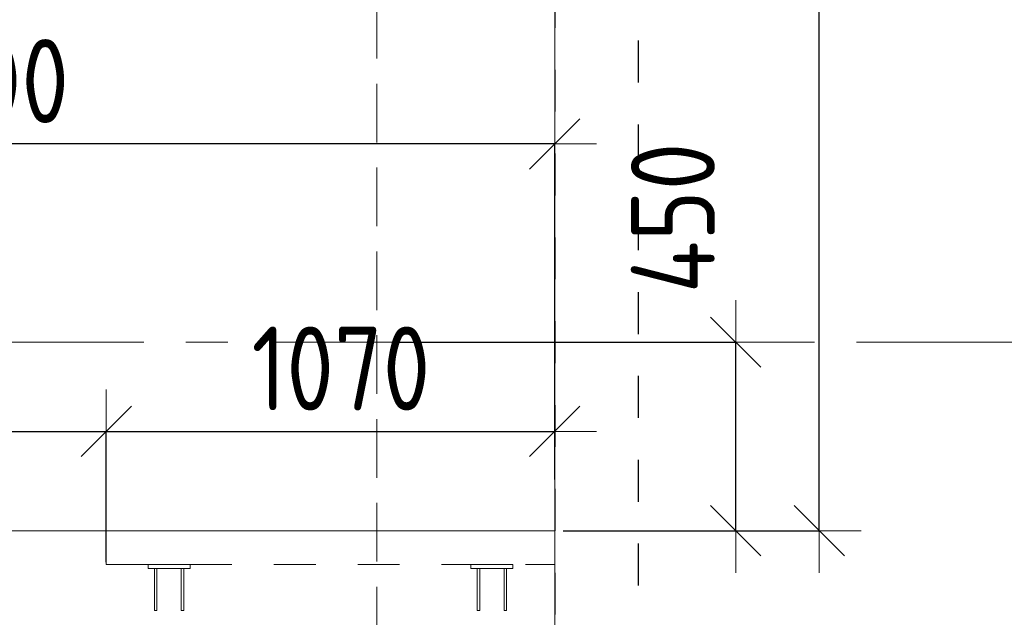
# Model space of a CAD drawing. Header units: metres. Extents: x -38 to 97, y -15 to 21.
# Tile 65 of 139: x 44.37 to 46.72, y 12.14 to 13.57. Entities that reach past the tile are written whole.
import ezdxf

# ---------------------------------------------------------------- set-up
doc = ezdxf.new("R2010")
doc.units = ezdxf.units.M
doc.header["$PDMODE"] = 65
for name, pattern in [('______11', [0.5, 0.4, -0.05, 0, -0.05]), ('______2', [0.054, 0.04, -0.014]), ('______3', [0.1, 0.08, -0.02]), ('______5', [1.1, 0.8, -0.1, 0.1, -0.1]), ('______9', [0.02, 0, -0.02])]:
    doc.linetypes.add(name, pattern=pattern)
for name, color, linetype, lineweight in [('XR$2$Осевая линия (1)', 7, '______5', 13), ('XR$3$Балка (1)', 7, '______3', 13), ('XR$3$Перекрытие (1)', 7, 'Continuous', 35), ('XR$4$Перекрытие_ Сборный элемент', 7, 'Continuous', 35), ('XR$4$Размерная линия (1)', 7, 'Continuous', 13), ('XR$5$Перекрытие_ Сборный элемент', 7, 'Continuous', 35), ('XR$5$Размерная линия (1)', 7, 'Continuous', 13)]:
    doc.layers.add(name, color=color, linetype=linetype, lineweight=lineweight)
doc.layers.add('XR$7$Стена_ бетон несущ.', color=7, linetype='Continuous', lineweight=70, true_color=0xb4b496)
doc.styles.add('ISOCPEUR', font='txt')
doc.dimstyles.new('DIMSTYLE_3', dxfattribs={"dimtxt": 0.2, "dimasz": 0.2, "dimexe": 0, "dimexo": 0, "dimgap": 0.1, "dimtad": 2, "dimdec": 0, "dimlfac": 1000, "dimrnd": 5, "dimzin": 12, "dimdsep": 46, "dimtxsty": 'ISOCPEUR', "dimblk1": 'ALL_ML_STRICH', "dimblk2": 'ALL_ML_STRICH', "dimsah": 1, "dimcen": 0, "dimclrd": 7, "dimclre": 256, "dimclrt": 7, "dimadec": 0, "dimazin": 0, "dimtfac": 1, "dimtdec": 0, "dimtix": 1, "dimtmove": 2, "dimatfit": 3, "dimfxl": 0, "dimtzin": 0, "dimlwd": 0, "dimlwe": -3, "dimarcsym": 0})
doc.dimstyles.new('DIMSTYLE_6', dxfattribs={"dimtxt": 0.2, "dimasz": 0.2, "dimexe": 0, "dimexo": 0, "dimgap": 0.1, "dimtad": 2, "dimdec": 0, "dimlfac": 1000, "dimrnd": 5, "dimzin": 12, "dimdsep": 46, "dimtxsty": 'ISOCPEUR', "dimblk1": 'ALL_ML_STRICH', "dimblk2": 'ALL_ML_STRICH', "dimsah": 1, "dimcen": 0, "dimclrd": 7, "dimclre": 256, "dimclrt": 7, "dimadec": 0, "dimazin": 0, "dimtfac": 1, "dimtdec": 0, "dimtix": 1, "dimtmove": 2, "dimatfit": 3, "dimfxl": 0, "dimtvp": 1.2, "dimtzin": 0, "dimlwd": 0, "dimlwe": -3, "dimarcsym": 0})

# ---------------------------------------------------------------- blocks, each defined once
blk = doc.blocks.new('ALL_ML_STRICH')
at = {"color": 0, "linetype": 'ByBlock', "lineweight": -2}
for p, q in [((0, -0.5), (0, 0.5)), ((-0.3, -0.3), (0.3, 0.3)), ((-1, 0), (0.5, 0))]:
    blk.add_line(p, q, dxfattribs=at)
blk = doc.blocks.new('*D248')
at = {"layer": 'DEFPOINTS', "color": 7, "linetype": 'Continuous', "lineweight": 13, "transparency": 33554687}
for p in [(45.65, 13.273), (45.65, 12.452), (42.85, 12.3)]:
    blk.add_point(p, dxfattribs=at)
at = {"layer": 'XR$4$Размерная линия (1)', "color": 9, "linetype": 'Continuous', "lineweight": -2, "true_color": 0xc7c7c7, "transparency": 33554687}
for p, q in [((42.85, 12.32), (42.85, 13.273)), ((45.65, 12.472), (45.65, 13.273))]:
    blk.add_line(p, q, dxfattribs=at)
at = {"layer": 'XR$4$Размерная линия (1)', "color": 7, "linetype": 'Continuous', "lineweight": -2, "transparency": 33554687}
blk.add_line((45.65, 13.273), (42.85, 13.273), dxfattribs=at)
at = {"layer": 'XR$4$Размерная линия (1)', "color": 7, "linetype": 'Continuous', "lineweight": 13, "transparency": 33554687, "xscale": 0.2, "yscale": 0.2, "zscale": 0.2}
for p, rotation in [((42.85, 13.273), 180), ((45.65, 13.273), 360)]:
    blk.add_blockref('ALL_ML_STRICH', p, dxfattribs=dict(at, rotation=rotation))
at = {"layer": 'XR$4$Размерная линия (1)', "color": 7, "linetype": 'Continuous', "lineweight": 13, "transparency": 33554687, "insert": (44.2583, 13.423), "char_height": 0.2, "width": 0.666667, "attachment_point": 5, "style": 'ISOCPEUR'}
blk.add_mtext('\\W0.83;\\A1;{2800}', dxfattribs=at)
blk = doc.blocks.new('СЛОЖНЫЙ_ОБЪЕКТ_3')
at = {"layer": 'XR$4$Перекрытие_ Сборный элемент', "color": 7, "linetype": 'Continuous', "lineweight": 13, "transparency": 33554687}
for points in [[(45.55, 12.26), (45.45, 12.26), (45.45, 12.27), (45.55, 12.27), (45.55, 12.26)], [(45.465, 12.26), (45.471, 12.26), (45.471, 12.16), (45.465, 12.16), (45.465, 12.26)], [(45.535, 12.26), (45.529, 12.26), (45.529, 12.16), (45.535, 12.16), (45.535, 12.26)]]:
    blk.add_lwpolyline(points, close=True, dxfattribs=at)
blk = doc.blocks.new('СЛОЖНЫЙ_ОБЪЕКТ_4')
at = {"layer": 'XR$4$Перекрытие_ Сборный элемент', "color": 7, "linetype": 'Continuous', "lineweight": 13, "transparency": 33554687}
for points in [[(44.78, 12.26), (44.68, 12.26), (44.68, 12.27), (44.78, 12.27), (44.78, 12.26)], [(44.695, 12.26), (44.701, 12.26), (44.701, 12.16), (44.695, 12.16), (44.695, 12.26)], [(44.765, 12.26), (44.759, 12.26), (44.759, 12.16), (44.765, 12.16), (44.765, 12.26)]]:
    blk.add_lwpolyline(points, close=True, dxfattribs=at)
blk = doc.blocks.new('*D354')
at = {"layer": 'DEFPOINTS', "color": 7, "linetype": 'Continuous', "lineweight": 13, "transparency": 33554687}
for p in [(45.8585, 16.65), (45.65, 12.35), (46.2811, 12.35)]:
    blk.add_point(p, dxfattribs=at)
at = {"layer": 'XR$4$Размерная линия (1)', "color": 9, "linetype": 'Continuous', "lineweight": -2, "true_color": 0xc7c7c7, "transparency": 33554687}
for p, q in [((45.8785, 16.65), (46.2811, 16.65)), ((45.67, 12.35), (46.2811, 12.35))]:
    blk.add_line(p, q, dxfattribs=at)
at = {"layer": 'XR$4$Размерная линия (1)', "color": 7, "linetype": 'Continuous', "lineweight": -2, "transparency": 33554687}
blk.add_line((46.2811, 12.35), (46.2811, 16.65), dxfattribs=at)
at = {"layer": 'XR$4$Размерная линия (1)', "color": 7, "linetype": 'Continuous', "lineweight": 13, "transparency": 33554687, "xscale": 0.2, "yscale": 0.2, "zscale": 0.2}
for p, rotation in [((46.2811, 16.65), 90), ((46.2811, 12.35), 270)]:
    blk.add_blockref('ALL_ML_STRICH', p, dxfattribs=dict(at, rotation=rotation))
at = {"layer": 'XR$4$Размерная линия (1)', "color": 7, "linetype": 'Continuous', "lineweight": 13, "transparency": 33554687, "insert": (46.1311, 14.5), "char_height": 0.2, "width": 0.666667, "attachment_point": 5, "rotation": 90, "style": 'ISOCPEUR'}
blk.add_mtext('\\W0.83;\\A1;{4300}', dxfattribs=at)
blk = doc.blocks.new('*D364')
at = {"layer": 'DEFPOINTS', "color": 7, "linetype": 'Continuous', "lineweight": 13, "transparency": 33554687}
for p in [(45.2568, 12.8), (45.65, 12.35), (46.0819, 12.35)]:
    blk.add_point(p, dxfattribs=at)
at = {"layer": 'XR$4$Размерная линия (1)', "color": 9, "linetype": 'Continuous', "lineweight": -2, "true_color": 0xc7c7c7, "transparency": 33554687}
for p, q in [((45.2768, 12.8), (46.0819, 12.8)), ((45.67, 12.35), (46.0819, 12.35))]:
    blk.add_line(p, q, dxfattribs=at)
at = {"layer": 'XR$4$Размерная линия (1)', "color": 7, "linetype": 'Continuous', "lineweight": -2, "transparency": 33554687}
blk.add_line((46.0819, 12.35), (46.0819, 12.8), dxfattribs=at)
at = {"layer": 'XR$4$Размерная линия (1)', "color": 7, "linetype": 'Continuous', "lineweight": 13, "transparency": 33554687, "xscale": 0.2, "yscale": 0.2, "zscale": 0.2}
for p, rotation in [((46.0819, 12.8), 90), ((46.0819, 12.35), 270)]:
    blk.add_blockref('ALL_ML_STRICH', p, dxfattribs=dict(at, rotation=rotation))
at = {"layer": 'XR$4$Размерная линия (1)', "color": 7, "linetype": 'Continuous', "lineweight": 13, "transparency": 33554687, "insert": (45.9319, 13.0964), "char_height": 0.2, "width": 0.5, "attachment_point": 5, "rotation": 90, "style": 'ISOCPEUR'}
blk.add_mtext('\\W0.83;\\A1;{450}', dxfattribs=at)
blk = doc.blocks.new('*D382')
at = {"layer": 'DEFPOINTS', "color": 7, "linetype": 'Continuous', "lineweight": 13, "transparency": 33554687}
for p in [(43.05, 12.5873), (43.05, 12.3), (44.58, 12.255)]:
    blk.add_point(p, dxfattribs=at)
at = {"layer": 'XR$4$Размерная линия (1)', "color": 9, "linetype": 'Continuous', "lineweight": -2, "true_color": 0xc7c7c7, "transparency": 33554687}
for p, q in [((43.05, 12.32), (43.05, 12.5873)), ((44.58, 12.275), (44.58, 12.5873))]:
    blk.add_line(p, q, dxfattribs=at)
at = {"layer": 'XR$4$Размерная линия (1)', "color": 7, "linetype": 'Continuous', "lineweight": -2, "transparency": 33554687}
blk.add_line((43.05, 12.5873), (44.58, 12.5873), dxfattribs=at)
at = {"layer": 'XR$4$Размерная линия (1)', "color": 7, "linetype": 'Continuous', "lineweight": 13, "transparency": 33554687, "xscale": 0.2, "yscale": 0.2, "zscale": 0.2, "rotation": 180}
blk.add_blockref('ALL_ML_STRICH', (43.05, 12.5873), dxfattribs=at)
at = {"layer": 'XR$4$Размерная линия (1)', "color": 7, "linetype": 'Continuous', "lineweight": 13, "transparency": 33554687, "xscale": 0.2, "yscale": 0.2, "zscale": 0.2}
blk.add_blockref('ALL_ML_STRICH', (44.58, 12.5873), dxfattribs=at)
at = {"layer": 'XR$4$Размерная линия (1)', "color": 7, "linetype": 'Continuous', "lineweight": 13, "transparency": 33554687, "insert": (43.84, 12.7373), "char_height": 0.2, "width": 0.666667, "attachment_point": 5, "style": 'ISOCPEUR'}
blk.add_mtext('\\W0.83;\\A1;{1530}', dxfattribs=at)
blk = doc.blocks.new('*D383')
at = {"layer": 'DEFPOINTS', "color": 7, "linetype": 'Continuous', "lineweight": 13, "transparency": 33554687}
for p in [(44.58, 12.5873), (45.65, 12.5175), (44.58, 12.255)]:
    blk.add_point(p, dxfattribs=at)
at = {"layer": 'XR$4$Размерная линия (1)', "color": 9, "linetype": 'Continuous', "lineweight": -2, "true_color": 0xc7c7c7, "transparency": 33554687}
for p, q in [((44.58, 12.275), (44.58, 12.5873)), ((45.65, 12.5375), (45.65, 12.5873))]:
    blk.add_line(p, q, dxfattribs=at)
at = {"layer": 'XR$4$Размерная линия (1)', "color": 7, "linetype": 'Continuous', "lineweight": -2, "transparency": 33554687}
blk.add_line((44.58, 12.5873), (45.65, 12.5873), dxfattribs=at)
at = {"layer": 'XR$4$Размерная линия (1)', "color": 7, "linetype": 'Continuous', "lineweight": 13, "transparency": 33554687, "xscale": 0.2, "yscale": 0.2, "zscale": 0.2, "rotation": 180}
blk.add_blockref('ALL_ML_STRICH', (44.58, 12.5873), dxfattribs=at)
at = {"layer": 'XR$4$Размерная линия (1)', "color": 7, "linetype": 'Continuous', "lineweight": 13, "transparency": 33554687, "xscale": 0.2, "yscale": 0.2, "zscale": 0.2}
blk.add_blockref('ALL_ML_STRICH', (45.65, 12.5873), dxfattribs=at)
at = {"layer": 'XR$4$Размерная линия (1)', "color": 7, "linetype": 'Continuous', "lineweight": 13, "transparency": 33554687, "insert": (45.14, 12.7373), "char_height": 0.2, "width": 0.666667, "attachment_point": 5, "style": 'ISOCPEUR'}
blk.add_mtext('\\W0.83;\\A1;{1070}', dxfattribs=at)
blk = doc.blocks.new('*D583')
at = {"layer": 'DEFPOINTS', "color": 7, "linetype": 'Continuous', "lineweight": 13, "transparency": 33554687}
for p in [(45.65, 13.273), (45.65, 12.452), (42.85, 12.3)]:
    blk.add_point(p, dxfattribs=at)
at = {"layer": 'XR$5$Размерная линия (1)', "color": 9, "linetype": 'Continuous', "lineweight": -2, "true_color": 0xc7c7c7, "transparency": 33554687}
for p, q in [((42.85, 12.32), (42.85, 13.273)), ((45.65, 12.472), (45.65, 13.273))]:
    blk.add_line(p, q, dxfattribs=at)
at = {"layer": 'XR$5$Размерная линия (1)', "color": 7, "linetype": 'Continuous', "lineweight": -2, "transparency": 33554687}
blk.add_line((45.65, 13.273), (42.85, 13.273), dxfattribs=at)
at = {"layer": 'XR$5$Размерная линия (1)', "color": 7, "linetype": 'Continuous', "lineweight": 13, "transparency": 33554687, "xscale": 0.2, "yscale": 0.2, "zscale": 0.2}
for p, rotation in [((42.85, 13.273), 180), ((45.65, 13.273), 360)]:
    blk.add_blockref('ALL_ML_STRICH', p, dxfattribs=dict(at, rotation=rotation))
at = {"layer": 'XR$5$Размерная линия (1)', "color": 7, "linetype": 'Continuous', "lineweight": 13, "transparency": 33554687, "insert": (44.2583, 13.423), "char_height": 0.2, "width": 0.666667, "attachment_point": 5, "style": 'ISOCPEUR'}
blk.add_mtext('\\W0.83;\\A1;{2800}', dxfattribs=at)
blk = doc.blocks.new('СЛОЖНЫЙ_ОБЪЕКТ_7')
at = {"layer": 'XR$5$Перекрытие_ Сборный элемент', "color": 7, "linetype": 'Continuous', "lineweight": 13, "transparency": 33554687}
for points in [[(45.55, 12.26), (45.45, 12.26), (45.45, 12.27), (45.55, 12.27), (45.55, 12.26)], [(45.465, 12.26), (45.471, 12.26), (45.471, 12.16), (45.465, 12.16), (45.465, 12.26)], [(45.535, 12.26), (45.529, 12.26), (45.529, 12.16), (45.535, 12.16), (45.535, 12.26)]]:
    blk.add_lwpolyline(points, close=True, dxfattribs=at)
blk = doc.blocks.new('СЛОЖНЫЙ_ОБЪЕКТ_8')
at = {"layer": 'XR$5$Перекрытие_ Сборный элемент', "color": 7, "linetype": 'Continuous', "lineweight": 13, "transparency": 33554687}
for points in [[(44.78, 12.26), (44.68, 12.26), (44.68, 12.27), (44.78, 12.27), (44.78, 12.26)], [(44.695, 12.26), (44.701, 12.26), (44.701, 12.16), (44.695, 12.16), (44.695, 12.26)], [(44.765, 12.26), (44.759, 12.26), (44.759, 12.16), (44.765, 12.16), (44.765, 12.26)]]:
    blk.add_lwpolyline(points, close=True, dxfattribs=at)
blk = doc.blocks.new('*D720')
at = {"layer": 'DEFPOINTS', "color": 7, "linetype": 'Continuous', "lineweight": 13, "transparency": 33554687}
for p in [(45.2568, 12.8), (45.65, 12.35), (46.0819, 12.35)]:
    blk.add_point(p, dxfattribs=at)
at = {"layer": 'XR$5$Размерная линия (1)', "color": 9, "linetype": 'Continuous', "lineweight": -2, "true_color": 0xc7c7c7, "transparency": 33554687}
for p, q in [((45.2768, 12.8), (46.0819, 12.8)), ((45.67, 12.35), (46.0819, 12.35))]:
    blk.add_line(p, q, dxfattribs=at)
at = {"layer": 'XR$5$Размерная линия (1)', "color": 7, "linetype": 'Continuous', "lineweight": -2, "transparency": 33554687}
blk.add_line((46.0819, 12.35), (46.0819, 12.8), dxfattribs=at)
at = {"layer": 'XR$5$Размерная линия (1)', "color": 7, "linetype": 'Continuous', "lineweight": 13, "transparency": 33554687, "xscale": 0.2, "yscale": 0.2, "zscale": 0.2}
for p, rotation in [((46.0819, 12.8), 90), ((46.0819, 12.35), 270)]:
    blk.add_blockref('ALL_ML_STRICH', p, dxfattribs=dict(at, rotation=rotation))
at = {"layer": 'XR$5$Размерная линия (1)', "color": 7, "linetype": 'Continuous', "lineweight": 13, "transparency": 33554687, "insert": (45.9319, 13.0964), "char_height": 0.2, "width": 0.5, "attachment_point": 5, "rotation": 90, "style": 'ISOCPEUR'}
blk.add_mtext('\\W0.83;\\A1;{450}', dxfattribs=at)
blk = doc.blocks.new('*D726')
at = {"layer": 'DEFPOINTS', "color": 7, "linetype": 'Continuous', "lineweight": 13, "transparency": 33554687}
for p in [(45.8585, 16.65), (45.65, 12.35), (46.2811, 12.35)]:
    blk.add_point(p, dxfattribs=at)
at = {"layer": 'XR$5$Размерная линия (1)', "color": 9, "linetype": 'Continuous', "lineweight": -2, "true_color": 0xc7c7c7, "transparency": 33554687}
for p, q in [((45.8785, 16.65), (46.2811, 16.65)), ((45.67, 12.35), (46.2811, 12.35))]:
    blk.add_line(p, q, dxfattribs=at)
at = {"layer": 'XR$5$Размерная линия (1)', "color": 7, "linetype": 'Continuous', "lineweight": -2, "transparency": 33554687}
blk.add_line((46.2811, 12.35), (46.2811, 16.65), dxfattribs=at)
at = {"layer": 'XR$5$Размерная линия (1)', "color": 7, "linetype": 'Continuous', "lineweight": 13, "transparency": 33554687, "xscale": 0.2, "yscale": 0.2, "zscale": 0.2}
for p, rotation in [((46.2811, 16.65), 90), ((46.2811, 12.35), 270)]:
    blk.add_blockref('ALL_ML_STRICH', p, dxfattribs=dict(at, rotation=rotation))
at = {"layer": 'XR$5$Размерная линия (1)', "color": 7, "linetype": 'Continuous', "lineweight": 13, "transparency": 33554687, "insert": (46.1311, 14.5), "char_height": 0.2, "width": 0.666667, "attachment_point": 5, "rotation": 90, "style": 'ISOCPEUR'}
blk.add_mtext('\\W0.83;\\A1;{4300}', dxfattribs=at)
blk = doc.blocks.new('*D728')
at = {"layer": 'DEFPOINTS', "color": 7, "linetype": 'Continuous', "lineweight": 13, "transparency": 33554687}
for p in [(43.05, 12.5873), (43.05, 12.3), (44.58, 12.255)]:
    blk.add_point(p, dxfattribs=at)
at = {"layer": 'XR$5$Размерная линия (1)', "color": 9, "linetype": 'Continuous', "lineweight": -2, "true_color": 0xc7c7c7, "transparency": 33554687}
for p, q in [((43.05, 12.32), (43.05, 12.5873)), ((44.58, 12.275), (44.58, 12.5873))]:
    blk.add_line(p, q, dxfattribs=at)
at = {"layer": 'XR$5$Размерная линия (1)', "color": 7, "linetype": 'Continuous', "lineweight": -2, "transparency": 33554687}
blk.add_line((43.05, 12.5873), (44.58, 12.5873), dxfattribs=at)
at = {"layer": 'XR$5$Размерная линия (1)', "color": 7, "linetype": 'Continuous', "lineweight": 13, "transparency": 33554687, "xscale": 0.2, "yscale": 0.2, "zscale": 0.2, "rotation": 180}
blk.add_blockref('ALL_ML_STRICH', (43.05, 12.5873), dxfattribs=at)
at = {"layer": 'XR$5$Размерная линия (1)', "color": 7, "linetype": 'Continuous', "lineweight": 13, "transparency": 33554687, "xscale": 0.2, "yscale": 0.2, "zscale": 0.2}
blk.add_blockref('ALL_ML_STRICH', (44.58, 12.5873), dxfattribs=at)
at = {"layer": 'XR$5$Размерная линия (1)', "color": 7, "linetype": 'Continuous', "lineweight": 13, "transparency": 33554687, "insert": (43.84, 12.7373), "char_height": 0.2, "width": 0.666667, "attachment_point": 5, "style": 'ISOCPEUR'}
blk.add_mtext('\\W0.83;\\A1;{1530}', dxfattribs=at)
blk = doc.blocks.new('*D729')
at = {"layer": 'DEFPOINTS', "color": 7, "linetype": 'Continuous', "lineweight": 13, "transparency": 33554687}
for p in [(44.58, 12.5873), (45.65, 12.5175), (44.58, 12.255)]:
    blk.add_point(p, dxfattribs=at)
at = {"layer": 'XR$5$Размерная линия (1)', "color": 9, "linetype": 'Continuous', "lineweight": -2, "true_color": 0xc7c7c7, "transparency": 33554687}
for p, q in [((44.58, 12.275), (44.58, 12.5873)), ((45.65, 12.5375), (45.65, 12.5873))]:
    blk.add_line(p, q, dxfattribs=at)
at = {"layer": 'XR$5$Размерная линия (1)', "color": 7, "linetype": 'Continuous', "lineweight": -2, "transparency": 33554687}
blk.add_line((44.58, 12.5873), (45.65, 12.5873), dxfattribs=at)
at = {"layer": 'XR$5$Размерная линия (1)', "color": 7, "linetype": 'Continuous', "lineweight": 13, "transparency": 33554687, "xscale": 0.2, "yscale": 0.2, "zscale": 0.2, "rotation": 180}
blk.add_blockref('ALL_ML_STRICH', (44.58, 12.5873), dxfattribs=at)
at = {"layer": 'XR$5$Размерная линия (1)', "color": 7, "linetype": 'Continuous', "lineweight": 13, "transparency": 33554687, "xscale": 0.2, "yscale": 0.2, "zscale": 0.2}
blk.add_blockref('ALL_ML_STRICH', (45.65, 12.5873), dxfattribs=at)
at = {"layer": 'XR$5$Размерная линия (1)', "color": 7, "linetype": 'Continuous', "lineweight": 13, "transparency": 33554687, "insert": (45.14, 12.7373), "char_height": 0.2, "width": 0.666667, "attachment_point": 5, "style": 'ISOCPEUR'}
blk.add_mtext('\\W0.83;\\A1;{1070}', dxfattribs=at)

msp = doc.modelspace()

# ---------------------------------------------------------------- linework, layer by layer
at = {"color": 7, "linetype": '______9', "lineweight": 13, "transparency": 33554687}
for p in [(45.226, 11.4765), (45.226, 11.7165)]:
    msp.add_line(p, (45.226, 13.6644), dxfattribs=at)
at = {"color": 7, "linetype": 'Continuous', "lineweight": 13, "transparency": 33554687}
msp.add_line((44.58, 12.35), (45.65, 12.35), dxfattribs=at)
msp.add_line((44.58, 12.35), (45.65, 12.35), dxfattribs=at)
at = {"layer": 'XR$2$Осевая линия (1)', "color": 253, "linetype": '______11', "lineweight": 13, "true_color": 0xa0a0a0, "transparency": 33554687}
for p, q in [((45.65, 6.74), (45.65, 19.78)), ((-2.63, 12.8), (62.6, 12.8))]:
    msp.add_line(p, q, dxfattribs=at)
at = {"layer": 'XR$3$Балка (1)', "color": 7, "linetype": '______2', "lineweight": 13, "transparency": 33554687}
for p, q in [((44.58, 12.35), (43.05, 12.35)), ((44.58, 12.27), (44.58, 12.35)), ((45.65, 12.27), (45.65, 12.35)), ((44.58, 12.27), (45.65, 12.27)), ((45.65, 12.05), (45.65, 12.27))]:
    msp.add_line(p, q, dxfattribs=at)
at = {"layer": 'XR$3$Перекрытие (1)', "color": 7, "linetype": 'Continuous', "lineweight": 13, "transparency": 33554687}
for p, q in [((45.65, 12.35), (45.65, 16.65)), ((42.85, 12.35), (44.58, 12.35))]:
    msp.add_line(p, q, dxfattribs=at)
at = {"layer": 'XR$7$Стена_ бетон несущ.', "color": 253, "linetype": '______2', "lineweight": -3, "true_color": 0xa0a0a0, "transparency": 33554687}
for p, q in [((45.65, 15.05), (45.65, 10.8)), ((45.85, 12.0195), (45.85, 14.54))]:
    msp.add_line(p, q, dxfattribs=at)

# ---------------------------------------------------------------- block references
at = {"layer": 'XR$4$Перекрытие_ Сборный элемент', "color": 7, "linetype": 'Continuous', "lineweight": 13, "transparency": 33554687}
for name in ['СЛОЖНЫЙ_ОБЪЕКТ_4', 'СЛОЖНЫЙ_ОБЪЕКТ_3']:
    msp.add_blockref(name, (0, 0), dxfattribs=at)
at = {"layer": 'XR$5$Перекрытие_ Сборный элемент', "color": 7, "linetype": 'Continuous', "lineweight": 13, "transparency": 33554687}
for name in ['СЛОЖНЫЙ_ОБЪЕКТ_8', 'СЛОЖНЫЙ_ОБЪЕКТ_7']:
    msp.add_blockref(name, (0, 0), dxfattribs=at)

# ---------------------------------------------------------------- dimensions: what is measured, and where the dimension line sits
at = {"layer": 'XR$4$Размерная линия (1)', "color": 7, "linetype": 'Continuous', "lineweight": 13, "transparency": 33554687}
for base, p1, p2, angle, dimstyle, picture, middle in [((46.2811, 16.65), (45.67, 12.35), (45.8785, 16.65), 90, 'DIMSTYLE_3', '*D354', (46.1311, 14.5)), ((42.85, 13.273), (45.65, 12.472), (42.85, 12.32), 180, 'DIMSTYLE_3', '*D248', (44.2583, 13.423)), ((46.0819, 12.8), (45.67, 12.35), (45.2768, 12.8), 90, 'DIMSTYLE_6', '*D364', (45.9319, 13.0964))]:
    dim = msp.add_linear_dim(base=base, p1=p1, p2=p2, angle=angle, dimstyle=dimstyle, override={"dimpost": '<>', "dimclrd": 7, "dimclre": 9, "dimclrt": 7, "dimlwd": 0, "dimlwe": 65533}, dxfattribs=at)
    dim.commit()
    dim.dimension.update_dxf_attribs({"geometry": picture, "text_midpoint": middle, "dimtype": 160})
for base, p1, p2, picture, middle in [((44.58, 12.5873), (43.05, 12.32), (44.58, 12.275), '*D382', (43.84, 12.7373)), ((45.65, 12.5873), (44.58, 12.275), (45.65, 12.5375), '*D383', (45.14, 12.7373))]:
    dim = msp.add_linear_dim(base=base, p1=p1, p2=p2, dimstyle='DIMSTYLE_3', override={"dimpost": '<>', "dimclrd": 7, "dimclre": 9, "dimclrt": 7, "dimlwd": 0, "dimlwe": 65533}, dxfattribs=at)
    dim.commit()
    dim.dimension.update_dxf_attribs({"geometry": picture, "text_midpoint": middle, "dimtype": 160})
at = {"layer": 'XR$5$Размерная линия (1)', "color": 7, "linetype": 'Continuous', "lineweight": 13, "transparency": 33554687}
for base, p1, p2, angle, dimstyle, picture, middle in [((46.2811, 16.65), (45.67, 12.35), (45.8785, 16.65), 90, 'DIMSTYLE_3', '*D726', (46.1311, 14.5)), ((42.85, 13.273), (45.65, 12.472), (42.85, 12.32), 180, 'DIMSTYLE_3', '*D583', (44.2583, 13.423)), ((46.0819, 12.8), (45.67, 12.35), (45.2768, 12.8), 90, 'DIMSTYLE_6', '*D720', (45.9319, 13.0964))]:
    dim = msp.add_linear_dim(base=base, p1=p1, p2=p2, angle=angle, dimstyle=dimstyle, override={"dimpost": '<>', "dimclrd": 7, "dimclre": 9, "dimclrt": 7, "dimlwd": 0, "dimlwe": 65533}, dxfattribs=at)
    dim.commit()
    dim.dimension.update_dxf_attribs({"geometry": picture, "text_midpoint": middle, "dimtype": 160})
for base, p1, p2, picture, middle in [((44.58, 12.5873), (43.05, 12.32), (44.58, 12.275), '*D728', (43.84, 12.7373)), ((45.65, 12.5873), (44.58, 12.275), (45.65, 12.5375), '*D729', (45.14, 12.7373))]:
    dim = msp.add_linear_dim(base=base, p1=p1, p2=p2, dimstyle='DIMSTYLE_3', override={"dimpost": '<>', "dimclrd": 7, "dimclre": 9, "dimclrt": 7, "dimlwd": 0, "dimlwe": 65533}, dxfattribs=at)
    dim.commit()
    dim.dimension.update_dxf_attribs({"geometry": picture, "text_midpoint": middle, "dimtype": 160})

doc.saveas('drawing.dxf')
